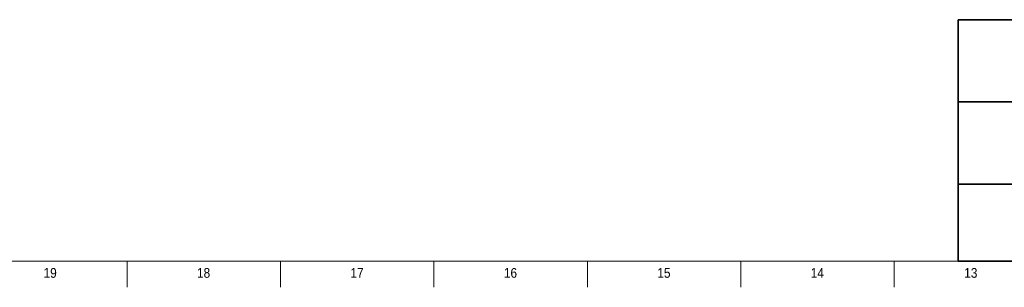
# Model space of a CAD drawing. Header units: inches. Extents: x 0 to 90, y 0 to 120.
# Tile 11 of 23: x 53.47 to 66.1, y 0.17 to 3.6. Entities that reach past the tile are written whole.
import ezdxf

# ---------------------------------------------------------------- set-up
doc = ezdxf.new("R2010")
doc.units = ezdxf.units.IN
doc.header["$MEASUREMENT"] = 0
doc.linetypes.add('SLD-Solid', pattern=[0])
doc.layers.add('TITLE', color=8, linetype='SLD-Solid')
doc.styles.add('SLDTEXTSTYLE1', font='GOTHIC.TTF', dxfattribs={"width": 0.913})

msp = doc.modelspace()

# ---------------------------------------------------------------- linework, layer by layer
at = {"layer": 'TITLE', "lineweight": 35}
for p, q in [((65.5059791, 3.5979637), (65.5059791, 0.5)), ((72.5182231, 3.5979637), (65.5059791, 3.5979637)), ((72.5182231, 2.5427877), (65.5059791, 2.5427877)), ((72.5182231, 1.4876118), (65.5059791, 1.4876118)), ((65.5059791, 0.5), (89.5, 0.5))]:
    msp.add_line(p, q, dxfattribs=at)
at = {"layer": 'TITLE', "linetype": 'SLD-Solid', "lineweight": 18}
for p, q in [((89.5, 0.5), (0.5, 0.5)), ((54.8425197, 0.5), (54.8425197, 0.1653543)), ((56.8110236, 0.5), (56.8110236, 0.1653543)), ((58.7795276, 0.5), (58.7795276, 0.1653543)), ((60.7480315, 0.5), (60.7480315, 0.1653543)), ((62.7165354, 0.5), (62.7165354, 0.1653543)), ((64.6850394, 0.5), (64.6850394, 0.1653543))]:
    msp.add_line(p, q, dxfattribs=at)

# ---------------------------------------------------------------- texts
at = {"layer": 'TITLE', "char_height": 0.125, "attachment_point": 2, "style": 'SLDTEXTSTYLE1'}
for s, insert in [('19', (53.8557504, 0.4125551)), ('18', (55.8242543, 0.4125551)), ('17', (57.7927582, 0.4125551)), ('16', (59.7612622, 0.4125551)), ('15', (61.7297661, 0.4125551)), ('14', (63.69827, 0.4125551)), ('13', (65.666774, 0.4125551))]:
    msp.add_mtext(s, dxfattribs=dict(at, insert=insert))

doc.saveas('drawing.dxf')
